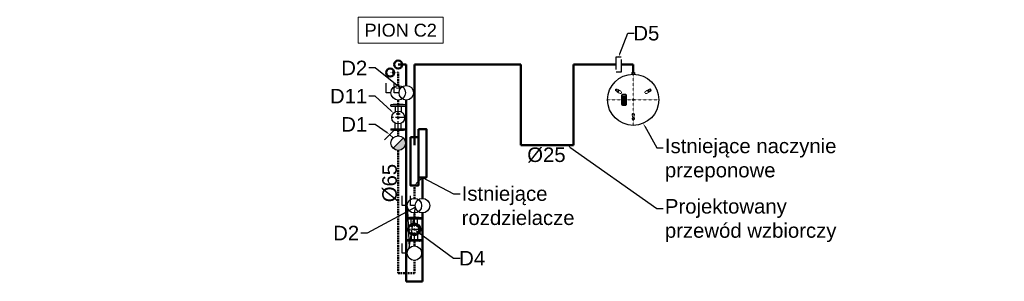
# Model space of a CAD drawing. Header units: centimetres. Extents: x -3333 to 9047, y 3602 to 17425.
# Tile 5 of 7: x 7828 to 9047, y 9131 to 9456. Entities that reach past the tile are written whole.
import ezdxf
from ezdxf import colors
from ezdxf.entities.mleader import LeaderData, LeaderLine
from ezdxf.enums import TextEntityAlignment as Align
from ezdxf.math import Vec2, Vec3

# ---------------------------------------------------------------- set-up
doc = ezdxf.new("R2010")
doc.units = ezdxf.units.CM
doc.header["$LTSCALE"] = 0.2
for name, pattern in [('CENTER', [2, 1.25, -0.25, 0.25, -0.25]), ('DASHDOT', [1, 0.5, -0.25, 0, -0.25]), ('DASHED', [0.75, 0.5, -0.25]), ('HIDDEN', [0.375, 0.25, -0.125])]:
    doc.linetypes.add(name, pattern=pattern)
for name, color, linetype, lineweight in [('2DH_OBJ', 41, 'Continuous', 25), ('2DH_OBJ_reflexgr', 252, 'Continuous', 25), ('2DH_OBJ_z', 41, 'Continuous', 25), ('2DH_PLS_p', 170, 'DASHED', 50), ('2DH_PLS_sp', 6, 'Continuous', 50), ('2DH_PLS_wzb', 4, 'Continuous', 50), ('2DH_PLS_z', 240, 'Continuous', 50), ('_OPIS', 7, 'Continuous', 20), ('CP_AXIS', 143, 'DASHDOT', 9), ('CP_HIDDE', 203, 'HIDDEN', 9), ('CP_LOGO', 7, 'Continuous', 35)]:
    doc.layers.add(name, color=color, linetype=linetype, lineweight=lineweight)
for name, color, linetype in [('Detal', 7, 'Continuous'), ('Opis', 7, 'Continuous'), ('Osie', 5, 'CENTER')]:
    doc.layers.add(name, color=color, linetype=linetype)
doc.styles.add('_OPIS AKSONOMETRIA', font='arial.ttf', dxfattribs={"height": 18})
doc.styles.add('CP_ATTR', font='ARIAL.TTF')
doc.styles.get("Standard").update_dxf_attribs({"font": 'arial.ttf'})

# ---------------------------------------------------------------- blocks, each defined once
blk = doc.blocks.new('2drfxn_no_01')
at = {"layer": 'CP_HIDDE', "extrusion": (0, 0, -1)}
for p, q in [((-3, 15), (-59, 15)), ((-3, -15), (-59, -15)), ((-33, -15), (-33, -15)), ((-33, -15), (-33, -15))]:
    blk.add_line(p, q, dxfattribs=at)
at = {"layer": 'CP_HIDDE'}
blk.add_circle((0, 0), 6, dxfattribs=at)
for centre, radius, start, end in [((-58, 0), 15, 94.4744, 265.5256), ((128, 0), 150, 174.2752, 185.7248), ((128, 0), 148, 174.1978, 185.8022), ((-3, 0), 15, 270, 90)]:
    blk.add_arc(centre, radius, start, end, dxfattribs=at)
for major_axis, start_param, end_param in [((0, -148), 1.469528, 1.672065), ((0, -150), 1.570796, 1.670713), ((0, -150), 1.47088, 1.570796)]:
    blk.add_ellipse((-96, 0), major_axis=major_axis, ratio=0.421187, start_param=start_param, end_param=end_param, dxfattribs=at)
blk = doc.blocks.new('2drfx_logo01')
at = {"layer": 'CP_LOGO', "color": 83, "extrusion": (0, 1, 0)}
for p, q in [((41.3, 0), (-41.3, 0)), ((-46.3, -5), (-46.3, -34.5)), ((-41.3, -39.5), (41.3, -39.5)), ((46.3, -34.5), (46.3, -5))]:
    blk.add_line(p, q, dxfattribs=at)
at = {"layer": 'CP_LOGO', "extrusion": (0, 1, 0)}
for p, q in [((-43.2, -7.6), (-43.2, -31.7)), ((26.8, -4.8), (-40.4, -4.8)), ((-40.4, -34.5), (26.8, -34.5)), ((-36.7, -29.3), (-36.7, -18.9)), ((-36.7, -29.3), (-36.7, -29.3)), ((-33.4, -29.3), (-36.7, -29.3)), ((-33.4, -19.7), (-33.4, -29.3)), ((-33.4, -29.3), (-33.4, -29.3)), ((-32, -14.2), (-29.6, -14.2)), ((-29.6, -17.3), (-31.2, -17.3)), ((-29.6, -14.2), (-29.6, -17.3)), ((-29.6, -14.2), (-29.6, -14.2)), ((-28.5, -23.7), (-28.5, -19.9)), ((-25.2, -19.8), (-25.2, -20.6)), ((-25.2, -20.6), (-20.5, -20.6)), ((-25.2, -23), (-25.2, -23.7)), ((-17.2, -23), (-25.2, -23)), ((-23.4, -14.2), (-22.3, -14.2)), ((-22.6, -16.9), (-23.1, -16.9)), ((-17.9, -29.3), (-22.9, -29.3)), ((-22.4, -26.4), (-17.9, -26.4)), ((-20.5, -20.6), (-20.5, -19.8)), ((-17.9, -26.4), (-17.9, -29.3)), ((-17.2, -20), (-17.2, -23)), ((-16.5, -14.2), (-14.5, -14.2)), ((-16.5, -17.1), (-16.5, -14.2)), ((-14.5, -17.1), (-16.5, -17.1)), ((-14.5, -14.2), (-14.5, -12)), ((-14.5, -29.3), (-14.5, -17.1)), ((-11.2, -29.3), (-14.5, -29.3)), ((-11.2, -12.6), (-11.2, -14.2)), ((-11.2, -14.2), (-8.7, -14.2)), ((-8.7, -17.1), (-11.2, -17.1)), ((-11.2, -17.1), (-11.2, -29.3)), ((-10.7, -8.3), (-8.4, -8.3)), ((-8.4, -11.3), (-10, -11.3)), ((-8.7, -14.2), (-8.7, -17.1)), ((-8.4, -8.3), (-8.4, -11.3)), ((-6.7, -8.3), (-3.4, -8.3)), ((-6.7, -29.3), (-6.7, -8.3)), ((-3.4, -29.3), (-6.7, -29.3)), ((-3.4, -8.3), (-3.4, -29.3)), ((-3.4, -29.3), (-3.4, -29.3)), ((-1.2, -23.7), (-1.2, -19.9)), ((2.1, -19.8), (2.1, -20.6)), ((2.1, -20.6), (6.8, -20.6)), ((2.1, -23), (2.1, -23.7)), ((10.1, -23), (2.1, -23)), ((3.9, -14.2), (5, -14.2)), ((4.7, -16.9), (4.2, -16.9)), ((9.3, -29.3), (4.4, -29.3)), ((4.9, -26.4), (9.3, -26.4)), ((6.8, -20.6), (6.8, -19.8)), ((9.3, -26.4), (9.3, -29.3)), ((10.1, -20), (10.1, -23)), ((11.6, -14.2), (14.9, -14.2)), ((11.6, -17.2), (11.6, -14.2)), ((11.7, -29.3), (11.7, -26.5)), ((14.9, -29.3), (11.7, -29.3)), ((14.9, -14.2), (14.9, -17.4)), ((14.9, -26.4), (14.9, -29.3)), ((17, -20.1), (17.5, -20.1)), ((17.8, -23.4), (17, -23.4)), ((19.6, -14.2), (22.9, -14.2)), ((19.6, -17.4), (19.6, -14.2)), ((19.7, -29.3), (19.7, -26)), ((23, -29.3), (19.7, -29.3)), ((22.9, -14.2), (22.9, -17.2)), ((23, -26.5), (23, -29.3)), ((29.6, -31.7), (29.6, -7.6))]:
    blk.add_line(p, q, dxfattribs=at)
at = {"layer": 'CP_LOGO', "color": 83}
for centre, start, end in [((41.3, -5), 0, 90), ((-41.3, -5), 90, 180), ((-41.3, -34.5), 180, 270), ((41.3, -34.5), 270, 0)]:
    blk.add_arc(centre, 5, start, end, dxfattribs=at)
at = {"layer": 'CP_LOGO'}
for centre, radius, start, end in [((-40.4, -7.6), 2.8, 90, 180), ((-40.4, -31.7), 2.8, 180, 270), ((-30.6, -19.1), 6.04, 147.2606, 178.23773), ((-32.6, -18.2), 3.91, 106.11739, 143.37596), ((-31.9, -20.3), 6.08, 90.0504, 106.29617), ((-30.3, -19.5), 3.13, 158.99416, 176.3238), ((-28.6, -19.7), 4.79, 175.93238, 180.10771), ((-31.6, -19), 1.71, 127.29521, 158.50757), ((-31.4, -19.4), 2.11, 97.37455, 125.22266), ((-31.2, -20.8), 3.51, 90.08838, 98.11124), ((-20, -20), 8.47, 165.5184, 179.41357), ((-20.3, -23.5), 8.16, 181.01156, 192.20606), ((-23.6, -24.4), 4.78, 190.4306, 253.25485), ((-23.5, -19), 4.85, 88.45116, 165.89282), ((-20.1, -19.7), 5.06, 167.59365, 180.61208), ((-22.4, -23.8), 2.8, 178.22734, 223.44249), ((-22.2, -19.3), 2.94, 147.71352, 166.86593), ((-22.8, -21.8), 7.52, 253.48403, 269.53721), ((-23.2, -18.8), 1.87, 87.66712, 146.17213), ((-22.5, -23.4), 3, 230.01195, 271.63285), ((-22.5, -18.8), 1.87, 33.82787, 92.33288), ((-22.1, -18.9), 4.73, 12.94136, 92.71466), ((-23.4, -19.3), 2.94, 13.13407, 32.28648), ((-25.5, -19.7), 5.06, 359.38792, 12.40635), ((-25.4, -19.9), 8.25, 359.53662, 14.69447), ((-9.6, -12.3), 4.84, 144.36238, 176.33539), ((-11.2, -11.4), 3.03, 115.55693, 140.15133), ((-10.6, -12.9), 4.64, 90.48041, 114.11558), ((-9.4, -12.6), 1.84, 158.02718, 180.99792), ((-10.2, -12.3), 0.954, 105.83517, 156.9141), ((-10, -13), 1.77, 90.07291, 106.11261), ((7.3, -20), 8.47, 165.5184, 179.41357), ((7, -23.5), 8.16, 181.01156, 192.20606), ((3.7, -24.4), 4.78, 190.4306, 253.25485), ((3.8, -19), 4.85, 88.45116, 165.89282), ((7.2, -19.7), 5.06, 167.59365, 180.61208), ((4.9, -23.8), 2.8, 178.22734, 223.44249), ((5.1, -19.3), 2.94, 147.71352, 166.86593), ((4.5, -21.8), 7.52, 253.48403, 269.53721), ((4.1, -18.8), 1.87, 87.66712, 146.17213), ((4.8, -23.4), 3, 230.01195, 271.63285), ((4.8, -18.8), 1.87, 33.82787, 92.33288), ((5.2, -18.9), 4.73, 12.94136, 92.71466), ((3.8, -19.3), 2.94, 13.13407, 32.28648), ((1.8, -19.7), 5.06, 359.38792, 12.40635), ((1.8, -19.9), 8.25, 359.53662, 14.69447), ((18.8, -17.1), 7.23, 180.44422, 200.59836), ((19.1, -26.5), 7.42, 159.74131, 179.77956), ((16.4, -18.1), 4.61, 200.41383, 233.81358), ((16.7, -25.6), 4.92, 128.25682, 159.41174), ((19.7, -17.3), 4.84, 181.45927, 192.5475), ((19.3, -26.3), 4.37, 159.57859, 181.07883), ((17.4, -17.8), 2.5, 191.37369, 222.17322), ((17, -25.4), 1.92, 91.98047, 160.98789), ((16.9, -18.2), 1.9, 225.79589, 271.92531), ((17.6, -18.2), 1.9, 268.07469, 314.20411), ((17.7, -25.3), 1.82, 29.0147, 86.8568), ((17.1, -17.8), 2.5, 317.82678, 348.62631), ((16, -26.1), 3.7, 2.11523, 28.22654), ((14.8, -17.3), 4.84, 347.4525, 358.54073), ((18.1, -18.1), 4.61, 306.18642, 339.58617), ((17.8, -25.6), 4.92, 20.58826, 51.74318), ((11.3, -27.6), 11.7, 5.32515, 18.38846), ((15.7, -17.1), 7.23, 339.40164, 359.55578), ((26.8, -7.6), 2.8, 0, 90), ((26.8, -31.7), 2.8, 270, 0)]:
    blk.add_arc(centre, radius, start, end, dxfattribs=at)
blk = doc.blocks.new('2hpa_rfxn_200_grau_f8kownu')
at = {"extrusion": (0, 0, -1)}
for p, q in [((33.7, 1.7), (31.6, 1.7)), ((33.7, 1.7), (33.7, 0)), ((33.7, 0), (33.7, -1.7)), ((33.7, -1.7), (31.6, -1.7))]:
    blk.add_line(p, q, dxfattribs=at)
for radius in [31.7, 31.7, 0.814, 0.244]:
    blk.add_circle((0, 0), radius)
at = {"layer": 'CP_AXIS'}
for p, q in [((0, 31.7), (0, -31.7)), ((-31.7, 0), (33.7, 0))]:
    blk.add_line(p, q, dxfattribs=at)
at = {"layer": 'CP_HIDDE'}
blk.add_circle((0, 0), 0.489, dxfattribs=at)
at = {"xscale": 0.14, "yscale": 0.14, "zscale": 0.14}
blk.add_blockref('2drfx_logo01', (0, 14.1), dxfattribs=at)
at = {"xscale": -0.1, "yscale": 0.1, "zscale": 0.1}
for p, rotation in [((12.1, 21), 240), ((-24.2, 0), 360), ((12.1, -21), 120)]:
    blk.add_blockref('2drfxn_no_01', p, dxfattribs=dict(at, rotation=rotation))
at = {"linetype": 'ByBlock', "style": 'CP_ATTR', "flags": 9}
for tag in ['NAME', 'NUMBER', 'GROUP', 'ORDER-NO', 'PRODUCER', 'OTHER', 'TEXT_01', 'TEXT_02', 'TEXT_03', 'TEXT_04', 'TEXT_05', 'TEXT_06', 'TEXT_07', 'TEXT_08', 'TEXT_09', 'TEXT_10', 'TEXT_11', 'TEXT_12', 'TEXT_13', 'TEXT_14', 'TEXT_15', 'TEXT_16', 'TEXT_17', 'TEXT_18', 'TEXT_19', 'TEXT_20', 'TEXT_21', 'TEXT_22', 'TEXT_23', 'TEXT_24', 'TEXT_25', 'TEXT_26', 'TEXT_27', 'TEXT_28', 'TEXT_29', 'TEXT_30', 'TEXT_31', 'TEXT_32', 'TEXT_33', 'TEXT_34', 'TEXT_35', 'TEXT_36', 'TEXT_37', 'TEXT_38', 'TEXT_39', 'TEXT_40']:
    blk.add_attdef(tag, text='', height=0.00005, dxfattribs=at).set_placement((0, 0), align=Align.MIDDLE_LEFT)
blk = doc.blocks.new('CPHS_328')
for p, q in [((-0.1, -0.1), (-0.1, 0.15)), ((-0.1, 0.15), (0, 0.15)), ((0, 0.1), (0, -0.15)), ((0, -0.15), (-0.1, -0.15))]:
    blk.add_line(p, q)
at = {"linetype": 'ByBlock', "style": 'CP_ATTR', "flags": 9}
for tag, p in [('TEMPERATURE', (-0.091948, -0.018461)), ('CHARACTER', (-0.091948, -0.018392)), ('ORDER-NO', (-0.091948, -0.018653)), ('NAME', (-0.091948, -0.018275)), ('FLOW', (-0.091948, -0.018333)), ('NUMBER', (-0.091948, -0.01852)), ('PRODUCT-TYPE', (-0.091948, -0.018585)), ('OTHER', (-0.091758, -0.018275)), ('PN', (-0.091761, -0.018333)), ('PRODUCER', (-0.09167, -0.018333)), ('VOLTAGE', (-0.091579, -0.018523)), ('ARTICLE', (-0.091553, -0.018264)), ('WEIGHT', (-0.091522, -0.018395)), ('GROUP', (-0.091511, -0.01846)), ('POWER', (-0.09151, -0.018661)), ('DN', (-0.091365, -0.018594))]:
    blk.add_attdef(tag, text='', height=0.00005, dxfattribs=at).set_placement(p, align=Align.MIDDLE_LEFT)
blk = doc.blocks.new('filtroodmulacz dn65')
at = {"layer": 'Detal', "color": 7, "linetype": 'Continuous'}
for p, q in [((0, 6.1), (0.3, 6.3)), ((0, -6.1), (0, 6.1)), ((0.3, -9.2), (0.3, 9.3)), ((2, 9.3), (0.3, 9.3)), ((2, -9.2), (2, 9.3)), ((7.8, 3.8), (2, 3.8)), ((21.7, 3.8), (27.5, 3.8)), ((27.5, -9.3), (27.5, 9.2)), ((27.5, -9.3), (27.5, 9.2)), ((27.5, 9.2), (29.2, 9.2)), ((29.2, -9.3), (29.2, 9.2)), ((29.5, 6.1), (29.2, 6.3)), ((29.5, -6.1), (29.5, 6.1)), ((0, -6.1), (0.3, -6.3)), ((2, -9.2), (0.3, -9.2)), ((7.8, -3.8), (2, -3.8)), ((21.7, -3.8), (27.5, -3.8)), ((27.5, -9.3), (29.2, -9.3)), ((29.5, -6.1), (29.2, -6.3))]:
    blk.add_line(p, q, dxfattribs=at)
for radius in [7.95, 7]:
    blk.add_circle((14.8, 0), radius, dxfattribs=at)
at = {"layer": 'Detal', "color": 7}
for radius in [0.524, 0.466]:
    blk.add_circle((14.8, 0), radius, dxfattribs=at)
at = {"layer": 'Osie', "color": 5, "ltscale": 10}
for p, q in [((11.7, 3.6), (10.3, 3.9)), ((11.2, 4.4), (10.8, 3)), ((19.2, 3.6), (17.8, 3.9)), ((18.3, 3), (18.7, 4.4)), ((10.3, -3.6), (11.7, -3.9)), ((11.2, -3), (10.8, -4.5)), ((17.8, -3.6), (19.2, -3.9)), ((18.3, -4.5), (18.7, -3))]:
    blk.add_line(p, q, dxfattribs=at)
at = {"layer": 'Osie', "color": 5, "linetype": 'CENTER', "ltscale": 50}
for p, q in [((14.8, -9.5), (14.8, 9.4)), ((-1.5, 0), (31, 0))]:
    blk.add_line(p, q, dxfattribs=at)
blk.add_circle((14.8, 0), 5.3, dxfattribs=at)
at = {"layer": 'Opis', "width": 0.8}
for p in [(1.4, -2), (28.6, -2)]:
    blk.add_text('DN65 PN16bar', height=0.5, rotation=90, dxfattribs=at).set_placement(p)
blk = doc.blocks.new('CPHS_873')
for p, q in [((0, 0.3), (0, 0.5)), ((0, 0.5), (0.4, 0.5))]:
    blk.add_line(p, q)
blk.add_circle((0, 0), 0.3)
at = {"linetype": 'ByBlock', "style": 'CP_ATTR', "flags": 9}
for tag, p in [('TEMPERATURE', (-0.091225, -0.018455)), ('CHARACTER', (-0.091225, -0.018386)), ('ORDER-NO', (-0.091225, -0.018646)), ('NAME', (-0.091225, -0.018268)), ('FLOW', (-0.091225, -0.018327)), ('NUMBER', (-0.091225, -0.018513)), ('PRODUCT-TYPE', (-0.091225, -0.018578)), ('OTHER', (-0.091035, -0.018268)), ('PN', (-0.091038, -0.018327)), ('PRODUCER', (-0.090947, -0.018327)), ('VOLTAGE', (-0.090856, -0.018517)), ('ARTICLE', (-0.09083, -0.018257)), ('WEIGHT', (-0.090799, -0.018389)), ('GROUP', (-0.090788, -0.018453)), ('POWER', (-0.090786, -0.018654)), ('DN', (-0.090641, -0.018588))]:
    blk.add_attdef(tag, text='', height=0.00005, dxfattribs=at).set_placement(p, align=Align.MIDDLE_LEFT)
blk = doc.blocks.new('sprzeglo')
at = {"layer": 'Detal', "color": 7, "linetype": 'Continuous'}
for p, q in [((0, 6.1), (0.3, 6.4)), ((0, -6.1), (0, 6.1)), ((0.3, -9.3), (0.3, 9.2)), ((2, 9.2), (0.3, 9.2)), ((2, 9.2), (2, -9.3)), ((2, 3.8), (9, 3.8)), ((30, 3.8), (23, 3.8)), ((30, 9.2), (30, -9.3)), ((30, 9.2), (31.7, 9.2)), ((31.7, -9.3), (31.7, 9.2)), ((32, 6.1), (31.7, 6.4)), ((32, -6.1), (32, 6.1)), ((0, -6.1), (0.3, -6.4)), ((2, -9.3), (0.3, -9.3)), ((2, -3.8), (9, -3.8)), ((30, -3.8), (23, -3.8)), ((30, -9.3), (31.7, -9.3)), ((32, -6.1), (31.7, -6.4))]:
    blk.add_line(p, q, dxfattribs=at)
at = {"layer": 'Detal', "color": 7}
for centre, radius in [((16, 0), 7.95), ((16, 0), 1.35), ((20.5, 0), 1.35)]:
    blk.add_circle(centre, radius, dxfattribs=at)
at = {"layer": 'Detal', "color": 7, "linetype": 'Continuous'}
for centre in [(16, 0), (20.5, 0)]:
    blk.add_circle(centre, 0.85, dxfattribs=at)
at = {"layer": 'Osie', "color": 5, "linetype": 'CENTER', "ltscale": 50}
for p, q in [((16, -9), (16, 8.9)), ((-1, 0), (33, 0))]:
    blk.add_line(p, q, dxfattribs=at)
at = {"layer": 'Osie', "color": 5, "linetype": 'CENTER', "ltscale": 25}
blk.add_line((20.5, 2.6), (20.5, -2.6), dxfattribs=at)
at = {"layer": 'Opis', "width": 0.8}
for p in [(1.4, -2), (31.1, -2)]:
    blk.add_text('DN65 PN16bar', height=0.5, rotation=90, dxfattribs=at).set_placement(p)
blk = doc.blocks.new('2D_XB181_0005')
h = blk.add_hatch(color=256)
h.dxf.hatch_style = 1
h.paths.add_polyline_path([(-0.0064, 0.0064), (0.0064, -0.0064, -1)])
for p, q in [((0.0042, 0.017), (0.017, 0.0042)), ((-0.0064, 0.0064), (0.0064, -0.0064)), ((0.0064, 0.0064), (0.0106, 0.0106))]:
    blk.add_line(p, q)
blk.add_circle((0, 0), 0.009)
at = {"linetype": 'ByBlock', "style": 'CP_ATTR', "flags": 9}
for tag in ['NAME', 'NUMBER', 'GROUP', 'ARTICLE', 'PRODUCT-TYPE', 'ORDER-NO', 'PRODUCER', 'DN', 'PN', 'TEMPERATURE', 'VOLTAGE', 'POWER', 'FLOW', 'CHARACTER', 'OTHER']:
    blk.add_attdef(tag, text='', height=0.00000005, dxfattribs=at).set_placement((-0.0001, 0), align=Align.MIDDLE_LEFT)

msp = doc.modelspace()

# ---------------------------------------------------------------- linework, layer by layer
at = {"layer": '2DH_PLS_p'}
msp.add_line((8296.3, 9390.3), (8286.3, 9390.3), dxfattribs=at)
at = {"layer": '2DH_PLS_p', "ltscale": 20}
for p, q in [((8296.3, 9374.3), (8296.3, 9390.3)), ((8296.3, 9350.6), (8296.3, 9356.3)), ((8296.3, 9318.6), (8296.3, 9311.9)), ((8296.3, 9141.4), (8296.3, 9293.9)), ((8316.3, 9234.3), (8316.3, 9250.3)), ((8316.3, 9210.6), (8316.3, 9216.3)), ((8316.3, 9175.4), (8316.3, 9181.1)), ((8316.3, 9141.4), (8316.3, 9157.4)), ((8296.3, 9141.4), (8316.3, 9141.4))]:
    msp.add_line(p, q, dxfattribs=at)
at = {"layer": '2DH_PLS_wzb'}
for p, q in [((8316.3, 9400.3), (8448.3, 9400.3)), ((8316.3, 9300.3), (8316.3, 9400.3)), ((8448.3, 9300.3), (8448.3, 9400.3)), ((8513.3, 9400.3), (8566, 9400.3)), ((8513.3, 9300.3), (8513.3, 9400.3)), ((8572.3, 9400.3), (8587.3, 9400.3)), ((8587.3, 9390.3), (8587.3, 9400.3)), ((8448.3, 9300.3), (8513.3, 9300.3))]:
    msp.add_line(p, q, dxfattribs=at)
at = {"layer": '2DH_PLS_z'}
for p, q in [((8306.3, 9400.3), (8296.3, 9400.3)), ((8306.3, 9374.3), (8306.3, 9400.3)), ((8306.3, 9131.4), (8306.3, 9356.3)), ((8326.3, 9234.3), (8326.3, 9260.3)), ((8326.3, 9131.4), (8326.3, 9216.3))]:
    msp.add_line(p, q, dxfattribs=at)
at = {"layer": '2DH_PLS_z', "ltscale": 20}
msp.add_line((8306.3, 9131.4), (8326.3, 9131.4), dxfattribs=at)
at = {"layer": '2DH_PLS_z'}
for points in [[(8321.3, 9320.3), (8331.3, 9320.3), (8331.3, 9260.3), (8321.3, 9260.3)], [(8311.3, 9310.3), (8321.3, 9310.3), (8321.3, 9250.3), (8311.3, 9250.3)]]:
    msp.add_lwpolyline(points, close=True, dxfattribs=at)
for centre in [(8296.3, 9400.3), (8286.3, 9390.3)]:
    msp.add_circle(centre, 5, dxfattribs=at)

# ---------------------------------------------------------------- block references
at = {"layer": '2DH_OBJ'}
for name, p, xscale, yscale, zscale, rotation in [('CPHS_328', (8572.3, 9400.3), 62.5, 62.5, 62.5, 360), ('2D_XB181_0005', (8296.3, 9302.9), 1000, 1000, 1000, 90)]:
    msp.add_blockref(name, p, dxfattribs=dict(at, xscale=xscale, yscale=yscale, zscale=zscale, rotation=rotation))
at = {"layer": '2DH_OBJ_reflexgr', "rotation": 90}
msp.add_blockref('2hpa_rfxn_200_grau_f8kownu', (8587.3, 9356.6), dxfattribs=at)
at = {"layer": '2DH_OBJ_z', "xscale": 30, "yscale": 30, "zscale": 30}
for p, rotation in [((8296.3, 9365.3), 89.99999999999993), ((8306.3, 9365.3), 89.99999999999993), ((8316.3, 9225.3), 89.99999999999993), ((8326.3, 9225.3), 89.99999999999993), ((8316.3, 9166.4), 90)]:
    msp.add_blockref('CPHS_873', p, dxfattribs=dict(at, rotation=rotation))
at = {"layer": '2DH_PLS_sp', "rotation": 90}
for name, p in [('sprzeglo', (8296.3, 9318.6)), ('filtroodmulacz dn65', (8316.3, 9181.1))]:
    msp.add_blockref(name, p, dxfattribs=at)

# ---------------------------------------------------------------- texts
at = {"layer": '_OPIS', "insert": (8479.8, 9288.1), "char_height": 18, "width": 150, "attachment_point": 5}
msp.add_mtext('\\pxqc;%%C25', dxfattribs=at)
at = {"layer": '_OPIS', "insert": (8285.9, 9253.3), "char_height": 18, "width": 150, "attachment_point": 5, "rotation": 90}
msp.add_mtext('\\pxqc;%%C65', dxfattribs=at)

# ---------------------------------------------------------------- leaders
at = {"layer": '_OPIS'}
ml = msp.add_multileader_mtext('Standard', dxfattribs=at)
ml.set_content('\\A1;D5', color=256, style='_OPIS AKSONOMETRIA')
ml.set_leader_properties()
ml.build(insert=Vec2(0, 0))
ctx = ml.context
ctx.base_point, ctx.char_height, ctx.plane_origin = Vec3(8588.4, 9439.1), 18, Vec3(8632.9, 8989.6)
ctx.text_align_type = 2
notes = []
notes.append((ctx, [(0, (1, 1, 0), (8580.4, 9439.1), (1, 0), 8, [(0, [(8569.2, 9409.7)], 256, [])])]))
ctx.mtext.insert, ctx.mtext.width, ctx.mtext.alignment, ctx.mtext.flow_direction = Vec3(8619.6, 9448.2), 420.28, 3, 5
ml = msp.add_multileader_mtext('Standard', dxfattribs=at)
ml.set_content('\\A1;D2', color=256, style='_OPIS AKSONOMETRIA')
ml.set_leader_properties()
ml.build(insert=Vec2(0, 0))
ctx = ml.context
ctx.base_point, ctx.char_height, ctx.plane_origin = Vec3(8227, 9396.1), 18, Vec3(8385.2, 8910.5)
ctx.text_align_type = 2
notes.append((ctx, [(0, (1, 1, 0), (8267.9, 9396.1), (-1, 0), 8, [(1, [(8290.2, 9371.9), (8299.3, 9370.9)], 256, [])])]))
ctx.mtext.insert, ctx.mtext.width, ctx.mtext.alignment, ctx.mtext.flow_direction = Vec3(8257.9, 9405.1), 420.28, 3, 5
ml = msp.add_multileader_mtext('Standard', dxfattribs=at)
ml.set_content('\\A1;D11', color=256, style='_OPIS AKSONOMETRIA')
ml.set_leader_properties()
ml.build(insert=Vec2(0, 0))
ctx = ml.context
ctx.base_point, ctx.char_height, ctx.plane_origin = Vec3(8216.3, 9361.1), 18, Vec3(8385.2, 8875.5)
ctx.text_align_type = 2
notes.append((ctx, [(0, (1, 1, 0), (8267.9, 9361.1), (-1, 0), 8, [(0, [(8290.5, 9340)], 256, [])])]))
ctx.mtext.insert, ctx.mtext.width, ctx.mtext.alignment, ctx.mtext.flow_direction = Vec3(8257.9, 9370.1), 420.28, 3, 5
ml = msp.add_multileader_mtext('Standard', dxfattribs=at)
ml.set_content('\\A1;D1', color=256, style='_OPIS AKSONOMETRIA')
ml.set_leader_properties()
ml.build(insert=Vec2(0, 0))
ctx = ml.context
ctx.base_point, ctx.char_height, ctx.plane_origin = Vec3(8230.3, 9326.1), 18, Vec3(8385.2, 8840.5)
ctx.text_align_type = 2
notes.append((ctx, [(0, (1, 1, 0), (8267.9, 9326.1), (-1, 0), 8, [(0, [(8285.7, 9313.5)], 256, [])])]))
ctx.mtext.insert, ctx.mtext.width, ctx.mtext.alignment, ctx.mtext.flow_direction = Vec3(8257.9, 9335.1), 420.28, 3, 5
ml = msp.add_multileader_mtext('Standard', dxfattribs=at)
ml.set_content('\\A1;Istniejące naczynie^Jprzeponowe', color=256, style='_OPIS AKSONOMETRIA')
ml.set_leader_properties()
ml.build(insert=Vec2(0, 0))
ctx = ml.context
ctx.base_point, ctx.char_height, ctx.plane_origin = Vec3(8624.5, 9296.9), 18, Vec3(8853.8, 8819.6)
notes.append((ctx, [(0, (1, 1, 0), (8616.5, 9296.9), (1, 0), 8, [(0, [(8599.5, 9327.4)], 256, [])])]))
ctx.mtext.insert, ctx.mtext.width, ctx.mtext.flow_direction = Vec3(8626.5, 9308.4), 420.28, 5
ml = msp.add_multileader_mtext('Standard', dxfattribs=at)
ml.set_content('\\A1;Projektowany^Jprzewód wzbiorczy', color=256, style='_OPIS AKSONOMETRIA')
ml.set_leader_properties()
ml.build(insert=Vec2(0, 0))
ctx = ml.context
ctx.base_point, ctx.char_height, ctx.plane_origin = Vec3(8624.5, 9221.9), 18, Vec3(8853.8, 8754.6)
notes.append((ctx, [(0, (1, 1, 0), (8616.5, 9221.9), (1, 0), 8, [(0, [(8505.5, 9300.3)], 256, [])])]))
ctx.mtext.insert, ctx.mtext.width, ctx.mtext.flow_direction = Vec3(8626.5, 9233.5), 420.28, 5
ml = msp.add_multileader_mtext('Standard', dxfattribs=at)
ml.set_content('\\A1;Istniejące^Jrozdzielacze', color=256, style='_OPIS AKSONOMETRIA')
ml.set_leader_properties()
ml.build(insert=Vec2(0, 0))
ctx = ml.context
ctx.base_point, ctx.char_height, ctx.plane_origin = Vec3(8372.9, 9240.1), 18, Vec3(8612.2, 8717.2)
notes.append((ctx, [(1, (1, 1, 0), (8364.9, 9240.1), (1, 0), 8, [(1, [(8316.3, 9250.3), (8326.3, 9260.3)], 256, [])])]))
ctx.mtext.insert, ctx.mtext.width, ctx.mtext.flow_direction = Vec3(8374.9, 9249.3), 420.28, 5
ml = msp.add_multileader_mtext('Standard', dxfattribs=at)
ml.set_content('\\A1;D2', color=256, style='_OPIS AKSONOMETRIA')
ml.set_leader_properties()
ml.build(insert=Vec2(0, 0))
ctx = ml.context
ctx.base_point, ctx.char_height, ctx.plane_origin = Vec3(8217, 9191.3), 18, Vec3(8375.2, 8725.5)
ctx.text_align_type = 2
notes.append((ctx, [(0, (1, 1, 0), (8257.9, 9191.3), (-1, 0), 8, [(2, [(8307.6, 9223.2), (8309.9, 9172.8), (8317.5, 9223.5)], 256, [])])]))
ctx.mtext.insert, ctx.mtext.width, ctx.mtext.alignment, ctx.mtext.flow_direction = Vec3(8247.9, 9200.3), 420.28, 3, 5
ml = msp.add_multileader_mtext('Standard', dxfattribs=at)
ml.set_content('\\A1;D4', color=256, style='_OPIS AKSONOMETRIA')
ml.set_leader_properties()
ml.build(insert=Vec2(0, 0))
ctx = ml.context
ctx.base_point, ctx.char_height, ctx.plane_origin = Vec3(8372.9, 9160.1), 18, Vec3(8542.8, 8651.3)
ctx.text_align_type = 2
notes.append((ctx, [(0, (1, 1, 0), (8364.9, 9160.1), (1, 0), 8, [(0, [(8316.3, 9195.9)], 256, [])])]))
ctx.mtext.insert, ctx.mtext.width, ctx.mtext.alignment, ctx.mtext.flow_direction = Vec3(8403.9, 9169.1), 420.28, 3, 5
for ctx, leaders in notes:
    for number, flags, end, landing, length, lines in leaders:
        leader = LeaderData()
        leader.index, (leader.has_last_leader_line, leader.has_dogleg_vector, leader.attachment_direction) = number, flags
        leader.last_leader_point, leader.dogleg_vector, leader.dogleg_length = Vec3(end), Vec3(landing), length
        for number, points, colour, breaks in lines:
            line = LeaderLine()
            line.index, line.vertices, line.color, line.breaks = number, Vec3.list(points), colors.encode_raw_color(colour), breaks
            leader.lines.append(line)
        ctx.leaders.append(leader)

# ---------------------------------------------------------------- next in the draw order: texts
at = {"layer": '_OPIS', "insert": (8299.4, 9434.7), "char_height": 16, "attachment_point": 8, "style": '_OPIS AKSONOMETRIA', "bg_fill": 19, "box_fill_scale": 1.5, "bg_fill_color": 256, "bg_fill_transparency": 0}
msp.add_mtext('PION C2', dxfattribs=at)

doc.saveas('drawing.dxf')
